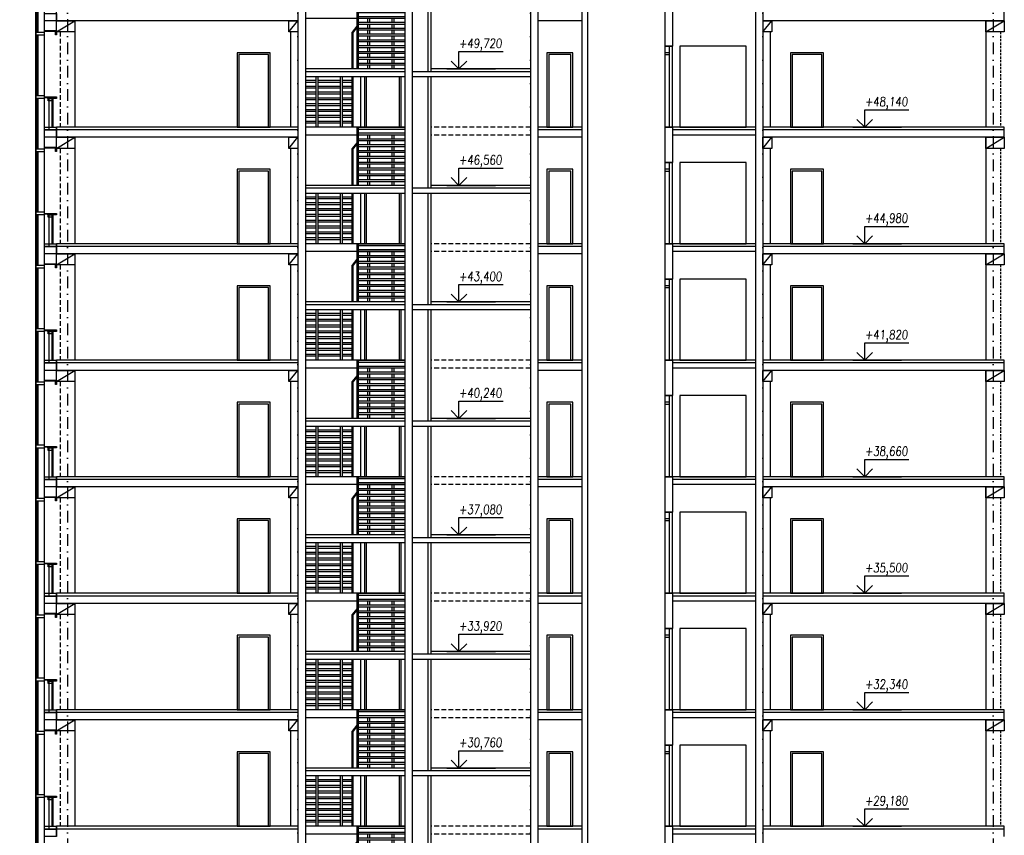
# Model space of a CAD drawing. Header units: millimetres. Extents: x -24606338 to 439687, y 151354 to 480404.
# Tile 6 of 93: x 29666 to 56361, y 373465 to 395585. Entities that reach past the tile are written whole.
import ezdxf

# ---------------------------------------------------------------- set-up
doc = ezdxf.new("R2010")
doc.units = ezdxf.units.MM
doc.linetypes.add('ČERCHOVANÁ', pattern=[25.4, 12.7, -6.35, 0, -6.35])
doc.linetypes.add('ČÁRKOVANÁ', pattern=[19.05, 12.7, -6.35])
for name, color, linetype in [('DVERE', 4, 'Continuous'), ('KOTY', 7, 'Continuous'), ('OSY', 7, 'Continuous'), ('TENKA', 4, 'Continuous'), ('TLUSTA', 2, 'Continuous')]:
    doc.layers.add(name, color=color, linetype=linetype)
doc.layers.add('SCANY', color=7, linetype='Continuous', plot=False)
doc.styles.add('ROMANS', font='romans.shx', dxfattribs={"width": 0.75, "oblique": 5, "height": 200})
picture_1 = doc.add_image_def('image2.jpg', size_in_pixel=(8932, 6910))

# ---------------------------------------------------------------- blocks, each defined once
blk = doc.blocks.new('BUDOVA_A_schodiste_pohled')
at = {"layer": 'DVERE'}
for points in [[(2700, 2945), (2700, 1580), (1500, 1580), (1500, 2945)], [(1600, 2945), (1600, 1580), (2600, 1580), (2600, 2945)], [(1650, 2945), (1650, 1580), (2550, 1580), (2550, 2945)]]:
    blk.add_lwpolyline(points, dxfattribs=at)
at = {"layer": 'TENKA'}
for points in [[(290, 1580), (290, 2945)], [(350, 1580), (350, 2945)], [(950, 1580), (950, 2945)], [(1010, 1580), (1010, 2945)], [(1270, 1580), (1270, 2945)], [(1300, 1580), (1300, 2945)], [(290, 2844), (0, 2844)], [(290, 2794), (0, 2794)], [(290, 2686), (0, 2686)], [(950, 2844), (350, 2844)], [(950, 2794), (350, 2794)], [(950, 2686), (350, 2686)], [(1270, 2844), (1010, 2844)], [(1270, 2794), (1010, 2794)], [(1270, 2686), (1010, 2686)], [(290, 2636), (0, 2636)], [(290, 2528), (0, 2528)], [(290, 2478), (0, 2478)], [(950, 2636), (350, 2636)], [(950, 2528), (350, 2528)], [(950, 2478), (350, 2478)], [(1270, 2636), (1010, 2636)], [(1270, 2528), (1010, 2528)], [(1270, 2478), (1010, 2478)], [(290, 2370), (0, 2370)], [(290, 2320), (0, 2320)], [(290, 2212), (0, 2212)], [(290, 2162), (0, 2162)], [(950, 2370), (350, 2370)], [(950, 2320), (350, 2320)], [(950, 2212), (350, 2212)], [(950, 2162), (350, 2162)], [(1270, 2370), (1010, 2370)], [(1270, 2320), (1010, 2320)], [(1270, 2212), (1010, 2212)], [(1270, 2162), (1010, 2162)], [(290, 2054), (0, 2054)], [(290, 2004), (0, 2004)], [(290, 1896), (0, 1896)], [(950, 2054), (350, 2054)], [(950, 2004), (350, 2004)], [(950, 1896), (350, 1896)], [(1270, 2054), (1010, 2054)], [(1270, 2004), (1010, 2004)], [(1270, 1896), (1010, 1896)], [(290, 1846), (0, 1846)], [(290, 1738), (0, 1738)], [(290, 1688), (0, 1688)], [(950, 1846), (350, 1846)], [(950, 1738), (350, 1738)], [(950, 1688), (350, 1688)], [(1270, 1846), (1010, 1846)], [(1270, 1738), (1010, 1738)], [(1270, 1688), (1010, 1688)], [(1400, 1580), (0, 1580)], [(1400, 1365), (0, 1365)], [(1400, 1580), (1400, 0)], [(1400, 1580), (2700, 1580)], [(1430, 1580), (1430, 0)], [(1430, 1530), (2700, 1530)], [(1430, 1422), (2700, 1422)], [(1430, 1372), (2700, 1372)], [(1690, 1264), (1690, 1372)], [(1750, 1264), (1750, 1372)], [(2350, 1264), (2350, 1372)], [(2410, 1264), (2410, 1372)], [(1430, 1264), (2700, 1264)], [(1430, 1214), (2700, 1214)], [(1430, 1106), (2700, 1106)], [(1690, 1106), (1690, 1214)], [(1750, 1106), (1750, 1214)], [(2350, 1106), (2350, 1214)], [(2410, 1106), (2410, 1214)], [(1430, 1056), (2700, 1056)], [(1430, 948), (2700, 948)], [(1430, 898), (2700, 898)], [(1690, 948), (1690, 1056)], [(1690, 790), (1690, 898)], [(1750, 948), (1750, 1056)], [(1750, 790), (1750, 898)], [(2350, 948), (2350, 1056)], [(2350, 790), (2350, 898)], [(2410, 948), (2410, 1056)], [(2410, 790), (2410, 898)], [(1430, 790), (2700, 790)], [(1430, 740), (2700, 740)], [(1430, 632), (2700, 632)], [(1430, 582), (2700, 582)], [(1690, 632), (1690, 740)], [(1690, 474), (1690, 582)], [(1750, 632), (1750, 740)], [(1750, 474), (1750, 582)], [(2350, 632), (2350, 740)], [(2350, 474), (2350, 582)], [(2410, 632), (2410, 740)], [(2410, 474), (2410, 582)], [(1430, 474), (2700, 474)], [(1430, 424), (2700, 424)], [(1430, 316), (2700, 316)], [(1690, 316), (1690, 424)], [(1750, 316), (1750, 424)], [(2350, 316), (2350, 424)], [(2410, 316), (2410, 424)], [(1430, 266), (2700, 266)], [(1430, 158), (2700, 158)], [(1430, 108), (2700, 108)], [(1690, 158), (1690, 266)], [(1690, 0), (1690, 108)], [(1750, 158), (1750, 266)], [(1750, 0), (1750, 108)], [(2350, 158), (2350, 266)], [(2350, 0), (2350, 108)], [(2410, 158), (2410, 266)], [(2410, 0), (2410, 108)]]:
    blk.add_lwpolyline(points, dxfattribs=at)
at = {"layer": 'TENKA', "color": 7}
for points in [[(1400, 1158), (1270, 1000)], [(1400, 1122), (1300, 1000)], [(1270, 0), (1270, 1000)], [(1300, 0), (1300, 1000)]]:
    blk.add_lwpolyline(points, dxfattribs=at)
blk = doc.blocks.new('VÝŠKOVÁ KÓTA 1')
at = {"ltscale": 0.25}
for p, q in [((0, 3.76), (9.59, 3.76)), ((0, 0), (0, 3.76)), ((0, 0), (-1.7, 1.7)), ((0, 0), (1.7, 1.7))]:
    blk.add_line(p, q, dxfattribs=at)
at = {"style": 'ROMANS', "oblique": 5, "width": 0.8}
blk.add_attdef('VÝŠKA', (0, 4.54), '', height=2, dxfattribs=at)

msp = doc.modelspace()

# ---------------------------------------------------------------- linework, layer by layer
at = {"layer": 'DVERE'}
for points in [[(47560.999, 392670.494), (49360.999, 392670.494), (49360.999, 394870.494), (47560.999, 394870.494)], [(35560.999, 392670.494), (36460.999, 392670.494), (36460.999, 394690.494), (35560.999, 394690.494)], [(35610.999, 392670.494), (36410.999, 392670.494), (36410.999, 394640.494), (35610.999, 394640.494)], [(43961.001, 392670.494), (44661.001, 392670.494), (44661.001, 394690.494), (43961.001, 394690.494)], [(44011.001, 392670.494), (44611.001, 392670.494), (44611.001, 394640.494), (44011.001, 394640.494)], [(50560.999, 392670.494), (51460.999, 392670.494), (51460.999, 394690.494), (50560.999, 394690.494)], [(50610.999, 392670.494), (51410.999, 392670.494), (51410.999, 394640.494), (50610.999, 394640.494)], [(47560.999, 389510.494), (49360.999, 389510.494), (49360.999, 391710.494), (47560.999, 391710.494)], [(35560.999, 389510.494), (36460.999, 389510.494), (36460.999, 391530.494), (35560.999, 391530.494)], [(35610.999, 389510.494), (36410.999, 389510.494), (36410.999, 391480.494), (35610.999, 391480.494)], [(43961.001, 389510.494), (44661.001, 389510.494), (44661.001, 391530.494), (43961.001, 391530.494)], [(44011.001, 389510.494), (44611.001, 389510.494), (44611.001, 391480.494), (44011.001, 391480.494)], [(50560.999, 389510.494), (51460.999, 389510.494), (51460.999, 391530.494), (50560.999, 391530.494)], [(50610.999, 389510.494), (51410.999, 389510.494), (51410.999, 391480.494), (50610.999, 391480.494)], [(47560.999, 386350.494), (49360.999, 386350.494), (49360.999, 388550.494), (47560.999, 388550.494)], [(35560.999, 386350.494), (36460.999, 386350.494), (36460.999, 388370.494), (35560.999, 388370.494)], [(35610.999, 386350.494), (36410.999, 386350.494), (36410.999, 388320.494), (35610.999, 388320.494)], [(43961.001, 386350.494), (44661.001, 386350.494), (44661.001, 388370.494), (43961.001, 388370.494)], [(44011.001, 386350.494), (44611.001, 386350.494), (44611.001, 388320.494), (44011.001, 388320.494)], [(50560.999, 386350.494), (51460.999, 386350.494), (51460.999, 388370.494), (50560.999, 388370.494)], [(50610.999, 386350.494), (51410.999, 386350.494), (51410.999, 388320.494), (50610.999, 388320.494)], [(35560.999, 383190.494), (36460.999, 383190.494), (36460.999, 385210.494), (35560.999, 385210.494)], [(43961.001, 383190.494), (44661.001, 383190.494), (44661.001, 385210.494), (43961.001, 385210.494)], [(47560.999, 383190.494), (49360.999, 383190.494), (49360.999, 385390.494), (47560.999, 385390.494)], [(50560.999, 383190.494), (51460.999, 383190.494), (51460.999, 385210.494), (50560.999, 385210.494)], [(35610.999, 383190.494), (36410.999, 383190.494), (36410.999, 385160.494), (35610.999, 385160.494)], [(44011.001, 383190.494), (44611.001, 383190.494), (44611.001, 385160.494), (44011.001, 385160.494)], [(50610.999, 383190.494), (51410.999, 383190.494), (51410.999, 385160.494), (50610.999, 385160.494)], [(35560.999, 380030.494), (36460.999, 380030.494), (36460.999, 382050.494), (35560.999, 382050.494)], [(43961.001, 380030.494), (44661.001, 380030.494), (44661.001, 382050.494), (43961.001, 382050.494)], [(47560.999, 380030.494), (49360.999, 380030.494), (49360.999, 382230.494), (47560.999, 382230.494)], [(50560.999, 380030.494), (51460.999, 380030.494), (51460.999, 382050.494), (50560.999, 382050.494)], [(35610.999, 380030.494), (36410.999, 380030.494), (36410.999, 382000.494), (35610.999, 382000.494)], [(44011.001, 380030.494), (44611.001, 380030.494), (44611.001, 382000.494), (44011.001, 382000.494)], [(50610.999, 380030.494), (51410.999, 380030.494), (51410.999, 382000.494), (50610.999, 382000.494)], [(35560.999, 376870.494), (36460.999, 376870.494), (36460.999, 378890.494), (35560.999, 378890.494)], [(35610.999, 376870.494), (36410.999, 376870.494), (36410.999, 378840.494), (35610.999, 378840.494)], [(43961.001, 376870.494), (44661.001, 376870.494), (44661.001, 378890.494), (43961.001, 378890.494)], [(44011.001, 376870.494), (44611.001, 376870.494), (44611.001, 378840.494), (44011.001, 378840.494)], [(47560.999, 376870.494), (49360.999, 376870.494), (49360.999, 379070.494), (47560.999, 379070.494)], [(50560.999, 376870.494), (51460.999, 376870.494), (51460.999, 378890.494), (50560.999, 378890.494)], [(50610.999, 376870.494), (51410.999, 376870.494), (51410.999, 378840.494), (50610.999, 378840.494)], [(47560.999, 373710.494), (49360.999, 373710.494), (49360.999, 375910.494), (47560.999, 375910.494)], [(35560.999, 373710.494), (36460.999, 373710.494), (36460.999, 375730.494), (35560.999, 375730.494)], [(35610.999, 373710.494), (36410.999, 373710.494), (36410.999, 375680.494), (35610.999, 375680.494)], [(43961.001, 373710.494), (44661.001, 373710.494), (44661.001, 375730.494), (43961.001, 375730.494)], [(44011.001, 373710.494), (44611.001, 373710.494), (44611.001, 375680.494), (44011.001, 375680.494)], [(50560.999, 373710.494), (51460.999, 373710.494), (51460.999, 375730.494), (50560.999, 375730.494)], [(50610.999, 373710.494), (51410.999, 373710.494), (51410.999, 375680.494), (50610.999, 375680.494)]]:
    msp.add_lwpolyline(points, close=True, dxfattribs=at)
at = {"layer": 'KOTY', "linetype": 'ByBlock'}
for p, q in [((41249.862, 394250.494), (42566.956, 394250.494)), ((52254.557, 392670.494), (53571.652, 392670.494)), ((41249.862, 391090.494), (42566.956, 391090.494)), ((52254.557, 389510.494), (53571.652, 389510.494)), ((41249.862, 387930.494), (42566.956, 387930.494)), ((52254.557, 386350.494), (53571.652, 386350.494)), ((41249.862, 384770.494), (42566.956, 384770.494)), ((52254.557, 383190.494), (53571.652, 383190.494)), ((41249.862, 381610.494), (42566.956, 381610.494)), ((52254.557, 380030.494), (53571.652, 380030.494)), ((41249.862, 378450.494), (42566.956, 378450.494)), ((52254.557, 376870.494), (53571.652, 376870.494)), ((41249.862, 375290.494), (42566.956, 375290.494)), ((52254.557, 373710.494), (53571.652, 373710.494))]:
    msp.add_line(p, q, dxfattribs=at)
at = {"layer": 'OSY', "linetype": 'ČERCHOVANÁ', "ltscale": 25}
for p, q in [((30960.999, 408305.494), (30960.999, 331387.271)), ((37210.999, 408305.494), (37210.999, 331387.271)), ((43510.999, 408305.494), (43510.999, 331387.271)), ((49810.999, 408305.494), (49810.999, 331387.271)), ((56060.999, 408305.494), (56060.999, 332968.041))]:
    msp.add_line(p, q, dxfattribs=at)
at = {"layer": 'TENKA'}
for points in [[(30100.055, 395237.994), (30100.055, 398397.994)], [(30340.999, 395237.994), (30340.999, 398397.994)], [(30130.055, 395237.994), (30130.055, 396617.994)], [(30170.055, 395237.994), (30170.055, 396617.994)], [(30660.999, 395255.494), (31160.999, 395555.494)], [(31160.999, 395555.494), (31160.999, 392670.494)], [(36960.999, 395255.494), (37210.999, 395555.494)], [(49810.999, 395255.494), (50060.999, 395555.494)], [(55860.999, 395255.494), (56360.999, 395555.494)], [(55860.999, 395555.494), (55860.999, 392670.494)], [(30100.055, 392077.994), (30100.055, 395237.994)], [(30130.055, 393522.994), (30130.055, 395172.994)], [(30170.055, 393522.994), (30170.055, 395172.994)], [(30340.999, 392077.994), (30340.999, 395237.994)], [(37010.999, 395255.494), (37010.999, 392670.494)], [(50010.999, 395255.494), (50010.999, 392670.494)], [(47285.999, 392670.494), (47285.999, 394870.494)], [(40110.999, 394175.494), (37410.999, 394175.494)], [(43510.999, 394175.494), (40810.999, 394175.494)], [(30130.055, 392077.994), (30130.055, 393457.994)], [(30170.055, 392077.994), (30170.055, 393457.994)], [(30459.958, 393450.494), (30459.958, 392595.494)], [(30534.958, 393450.494), (30534.958, 392670.494)], [(30559.958, 393470.494), (30559.958, 392670.494)], [(37210.999, 392595.494), (30660.999, 392595.494)], [(40110.999, 392670.494), (37410.999, 392670.494)], [(40110.999, 392455.494), (37410.999, 392455.494)], [(44910.999, 392595.494), (43710.999, 392595.494)], [(49610.999, 392595.494), (47360.999, 392595.494)], [(56360.999, 392595.494), (49810.999, 392595.494)], [(30660.999, 392095.494), (31160.999, 392395.494)], [(31160.999, 392395.494), (31160.999, 389510.494)], [(36960.999, 392095.494), (37210.999, 392395.494)], [(49810.999, 392095.494), (50060.999, 392395.494)], [(55860.999, 392095.494), (56360.999, 392395.494)], [(55860.999, 392395.494), (55860.999, 389510.494)], [(30100.055, 388917.994), (30100.055, 392077.994)], [(30130.055, 390362.994), (30130.055, 392012.994)], [(30170.055, 390362.994), (30170.055, 392012.994)], [(30340.999, 388917.994), (30340.999, 392077.994)], [(37010.999, 392095.494), (37010.999, 389510.494)], [(50010.999, 392095.494), (50010.999, 389510.494)], [(47285.999, 389510.494), (47285.999, 391710.494)], [(40110.999, 391015.494), (37410.999, 391015.494)], [(43510.999, 391015.494), (40810.999, 391015.494)], [(30130.055, 388917.994), (30130.055, 390297.994)], [(30170.055, 388917.994), (30170.055, 390297.994)], [(30459.958, 390290.494), (30459.958, 389435.494)], [(30534.958, 390290.494), (30534.958, 389510.494)], [(30559.958, 390310.494), (30559.958, 389510.494)], [(40110.999, 389510.494), (37410.999, 389510.494)], [(37210.999, 389435.494), (30660.999, 389435.494)], [(30660.999, 388935.494), (31160.999, 389235.494)], [(31160.999, 389235.494), (31160.999, 386350.494)], [(36960.999, 388935.494), (37210.999, 389235.494)], [(40110.999, 389295.494), (37410.999, 389295.494)], [(44910.999, 389435.494), (43710.999, 389435.494)], [(49610.999, 389435.494), (47360.999, 389435.494)], [(56360.999, 389435.494), (49810.999, 389435.494)], [(49810.999, 388935.494), (50060.999, 389235.494)], [(55860.999, 388935.494), (56360.999, 389235.494)], [(55860.999, 389235.494), (55860.999, 386350.494)], [(30100.055, 385757.994), (30100.055, 388917.994)], [(30130.055, 387202.994), (30130.055, 388852.994)], [(30170.055, 387202.994), (30170.055, 388852.994)], [(30340.999, 385757.994), (30340.999, 388917.994)], [(37010.999, 388935.494), (37010.999, 386350.494)], [(50010.999, 388935.494), (50010.999, 386350.494)], [(47285.999, 386350.494), (47285.999, 388550.494)], [(40110.999, 387855.494), (37410.999, 387855.494)], [(43510.999, 387855.494), (40810.999, 387855.494)], [(30130.055, 385757.994), (30130.055, 387137.994)], [(30170.055, 385757.994), (30170.055, 387137.994)], [(30459.958, 387130.494), (30459.958, 386275.494)], [(30534.958, 387130.494), (30534.958, 386350.494)], [(30559.958, 387150.494), (30559.958, 386350.494)], [(40110.999, 386350.494), (37410.999, 386350.494)], [(37210.999, 386275.494), (30660.999, 386275.494)], [(30660.999, 385775.494), (31160.999, 386075.494)], [(31160.999, 386075.494), (31160.999, 383190.494)], [(36960.999, 385775.494), (37210.999, 386075.494)], [(40110.999, 386135.494), (37410.999, 386135.494)], [(44910.999, 386275.494), (43710.999, 386275.494)], [(49610.999, 386275.494), (47360.999, 386275.494)], [(56360.999, 386275.494), (49810.999, 386275.494)], [(49810.999, 385775.494), (50060.999, 386075.494)], [(55860.999, 385775.494), (56360.999, 386075.494)], [(55860.999, 386075.494), (55860.999, 383190.494)], [(30100.055, 382597.994), (30100.055, 385757.994)], [(30340.999, 382597.994), (30340.999, 385757.994)], [(37010.999, 385775.494), (37010.999, 383190.494)], [(50010.999, 385775.494), (50010.999, 383190.494)], [(30130.055, 384042.994), (30130.055, 385692.994)], [(30170.055, 384042.994), (30170.055, 385692.994)], [(47285.999, 383190.494), (47285.999, 385390.494)], [(40110.999, 384695.494), (37410.999, 384695.494)], [(43510.999, 384695.494), (40810.999, 384695.494)], [(30130.055, 382597.994), (30130.055, 383977.994)], [(30170.055, 382597.994), (30170.055, 383977.994)], [(30459.958, 383970.494), (30459.958, 383115.494)], [(30534.958, 383970.494), (30534.958, 383190.494)], [(30559.958, 383990.494), (30559.958, 383190.494)], [(37210.999, 383115.494), (30660.999, 383115.494)], [(40110.999, 383190.494), (37410.999, 383190.494)], [(44910.999, 383115.494), (43710.999, 383115.494)], [(49610.999, 383115.494), (47360.999, 383115.494)], [(56360.999, 383115.494), (49810.999, 383115.494)], [(30660.999, 382615.494), (31160.999, 382915.494)], [(31160.999, 382915.494), (31160.999, 380030.494)], [(36960.999, 382615.494), (37210.999, 382915.494)], [(40110.999, 382975.494), (37410.999, 382975.494)], [(49810.999, 382615.494), (50060.999, 382915.494)], [(55860.999, 382615.494), (56360.999, 382915.494)], [(55860.999, 382915.494), (55860.999, 380030.494)], [(30100.055, 379437.994), (30100.055, 382597.994)], [(30340.999, 379437.994), (30340.999, 382597.994)], [(37010.999, 382615.494), (37010.999, 380030.494)], [(50010.999, 382615.494), (50010.999, 380030.494)], [(30130.055, 380882.994), (30130.055, 382532.994)], [(30170.055, 380882.994), (30170.055, 382532.994)], [(47285.999, 380030.494), (47285.999, 382230.494)], [(40110.999, 381535.494), (37410.999, 381535.494)], [(43510.999, 381535.494), (40810.999, 381535.494)], [(30130.055, 379437.994), (30130.055, 380817.994)], [(30170.055, 379437.994), (30170.055, 380817.994)], [(30459.958, 380810.494), (30459.958, 379955.494)], [(30534.958, 380810.494), (30534.958, 380030.494)], [(30559.958, 380830.494), (30559.958, 380030.494)], [(37210.999, 379955.494), (30660.999, 379955.494)], [(40110.999, 380030.494), (37410.999, 380030.494)], [(44910.999, 379955.494), (43710.999, 379955.494)], [(49610.999, 379955.494), (47360.999, 379955.494)], [(56360.999, 379955.494), (49810.999, 379955.494)], [(30660.999, 379455.494), (31160.999, 379755.494)], [(31160.999, 379755.494), (31160.999, 376870.494)], [(36960.999, 379455.494), (37210.999, 379755.494)], [(40110.999, 379815.494), (37410.999, 379815.494)], [(49810.999, 379455.494), (50060.999, 379755.494)], [(55860.999, 379455.494), (56360.999, 379755.494)], [(55860.999, 379755.494), (55860.999, 376870.494)], [(30100.055, 376277.994), (30100.055, 379437.994)], [(30130.055, 377722.994), (30130.055, 379372.994)], [(30170.055, 377722.994), (30170.055, 379372.994)], [(30340.999, 376277.994), (30340.999, 379437.994)], [(37010.999, 379455.494), (37010.999, 376870.494)], [(50010.999, 379455.494), (50010.999, 376870.494)], [(47285.999, 376870.494), (47285.999, 379070.494)], [(40110.999, 378375.494), (37410.999, 378375.494)], [(43510.999, 378375.494), (40810.999, 378375.494)], [(30130.055, 376277.994), (30130.055, 377657.994)], [(30170.055, 376277.994), (30170.055, 377657.994)], [(30459.958, 377650.494), (30459.958, 376795.494)], [(30534.958, 377650.494), (30534.958, 376870.494)], [(30559.958, 377670.494), (30559.958, 376870.494)], [(37210.999, 376795.494), (30660.999, 376795.494)], [(40110.999, 376870.494), (37410.999, 376870.494)], [(44910.999, 376795.494), (43710.999, 376795.494)], [(49610.999, 376795.494), (47360.999, 376795.494)], [(56360.999, 376795.494), (49810.999, 376795.494)], [(30660.999, 376295.494), (31160.999, 376595.494)], [(31160.999, 376595.494), (31160.999, 373710.494)], [(36960.999, 376295.494), (37210.999, 376595.494)], [(40110.999, 376655.494), (37410.999, 376655.494)], [(49810.999, 376295.494), (50060.999, 376595.494)], [(55860.999, 376295.494), (56360.999, 376595.494)], [(55860.999, 376595.494), (55860.999, 373710.494)], [(30100.055, 373117.994), (30100.055, 376277.994)], [(30130.055, 374562.994), (30130.055, 376212.994)], [(30170.055, 374562.994), (30170.055, 376212.994)], [(30340.999, 373117.994), (30340.999, 376277.994)], [(37010.999, 376295.494), (37010.999, 373710.494)], [(50010.999, 376295.494), (50010.999, 373710.494)], [(47285.999, 373710.494), (47285.999, 375910.494)], [(40110.999, 375215.494), (37410.999, 375215.494)], [(43510.999, 375215.494), (40810.999, 375215.494)], [(30130.055, 373117.994), (30130.055, 374497.994)], [(30170.055, 373117.994), (30170.055, 374497.994)], [(30459.958, 374490.494), (30459.958, 373635.494)], [(30534.958, 374490.494), (30534.958, 373710.494)], [(30559.958, 374510.494), (30559.958, 373710.494)], [(37210.999, 373635.494), (30660.999, 373635.494)], [(40110.999, 373710.494), (37410.999, 373710.494)], [(40110.999, 373495.494), (37410.999, 373495.494)], [(44910.999, 373635.494), (43710.999, 373635.494)], [(49610.999, 373635.494), (47360.999, 373635.494)], [(56360.999, 373635.494), (49810.999, 373635.494)]]:
    msp.add_lwpolyline(points, dxfattribs=at)
for points in [[(30660.999, 395555.494), (30340.999, 395555.494), (30340.999, 395755.494), (30660.999, 395755.494)], [(30100.055, 395172.994), (30340.999, 395172.994), (30340.999, 395237.994), (30100.055, 395237.994)], [(30660.999, 395262.994), (30340.999, 395262.994), (30340.999, 395287.994), (30660.999, 395287.994)], [(30660.999, 395172.994), (30635.999, 395172.994), (30635.999, 395262.994), (30660.999, 395262.994)], [(47160.999, 392670.494), (47360.999, 392670.494), (47360.999, 394870.494), (47160.999, 394870.494)], [(47160.999, 394640.494), (47285.999, 394640.494), (47285.999, 394690.494), (47160.999, 394690.494)], [(30100.055, 393457.994), (30340.999, 393457.994), (30340.999, 393522.994), (30100.055, 393522.994)], [(30340.999, 393490.494), (30660.999, 393490.494), (30660.999, 393450.494), (30640.999, 393450.494), (30640.999, 393470.494), (30340.999, 393470.494)], [(30427.66, 393470.494), (30627.499, 393470.494), (30627.499, 393450.494), (30427.66, 393450.494)], [(30434.958, 393450.494), (30534.958, 393450.494), (30534.958, 393385.494), (30434.958, 393385.494)], [(30660.999, 392595.494), (30340.999, 392595.494), (30340.999, 392670.494), (30660.999, 392670.494)], [(30660.999, 392395.494), (30340.999, 392395.494), (30340.999, 392595.494), (30660.999, 392595.494)], [(30100.055, 392012.994), (30340.999, 392012.994), (30340.999, 392077.994), (30100.055, 392077.994)], [(30660.999, 392102.994), (30340.999, 392102.994), (30340.999, 392127.994), (30660.999, 392127.994)], [(30660.999, 392012.994), (30635.999, 392012.994), (30635.999, 392102.994), (30660.999, 392102.994)], [(47160.999, 389510.494), (47360.999, 389510.494), (47360.999, 391710.494), (47160.999, 391710.494)], [(47160.999, 391480.494), (47285.999, 391480.494), (47285.999, 391530.494), (47160.999, 391530.494)], [(30100.055, 390297.994), (30340.999, 390297.994), (30340.999, 390362.994), (30100.055, 390362.994)], [(30340.999, 390330.494), (30660.999, 390330.494), (30660.999, 390290.494), (30640.999, 390290.494), (30640.999, 390310.494), (30340.999, 390310.494)], [(30427.66, 390310.494), (30627.499, 390310.494), (30627.499, 390290.494), (30427.66, 390290.494)], [(30434.958, 390290.494), (30534.958, 390290.494), (30534.958, 390225.494), (30434.958, 390225.494)], [(30660.999, 389435.494), (30340.999, 389435.494), (30340.999, 389510.494), (30660.999, 389510.494)], [(30660.999, 389235.494), (30340.999, 389235.494), (30340.999, 389435.494), (30660.999, 389435.494)], [(30660.999, 388942.994), (30340.999, 388942.994), (30340.999, 388967.994), (30660.999, 388967.994)], [(30100.055, 388852.994), (30340.999, 388852.994), (30340.999, 388917.994), (30100.055, 388917.994)], [(30660.999, 388852.994), (30635.999, 388852.994), (30635.999, 388942.994), (30660.999, 388942.994)], [(47160.999, 386350.494), (47360.999, 386350.494), (47360.999, 388550.494), (47160.999, 388550.494)], [(47160.999, 388320.494), (47285.999, 388320.494), (47285.999, 388370.494), (47160.999, 388370.494)], [(30100.055, 387137.994), (30340.999, 387137.994), (30340.999, 387202.994), (30100.055, 387202.994)], [(30340.999, 387170.494), (30660.999, 387170.494), (30660.999, 387130.494), (30640.999, 387130.494), (30640.999, 387150.494), (30340.999, 387150.494)], [(30427.66, 387150.494), (30627.499, 387150.494), (30627.499, 387130.494), (30427.66, 387130.494)], [(30434.958, 387130.494), (30534.958, 387130.494), (30534.958, 387065.494), (30434.958, 387065.494)], [(30660.999, 386275.494), (30340.999, 386275.494), (30340.999, 386350.494), (30660.999, 386350.494)], [(30660.999, 386075.494), (30340.999, 386075.494), (30340.999, 386275.494), (30660.999, 386275.494)], [(30100.055, 385692.994), (30340.999, 385692.994), (30340.999, 385757.994), (30100.055, 385757.994)], [(30660.999, 385782.994), (30340.999, 385782.994), (30340.999, 385807.994), (30660.999, 385807.994)], [(30660.999, 385692.994), (30635.999, 385692.994), (30635.999, 385782.994), (30660.999, 385782.994)], [(47160.999, 383190.494), (47360.999, 383190.494), (47360.999, 385390.494), (47160.999, 385390.494)], [(47160.999, 385160.494), (47285.999, 385160.494), (47285.999, 385210.494), (47160.999, 385210.494)], [(30100.055, 383977.994), (30340.999, 383977.994), (30340.999, 384042.994), (30100.055, 384042.994)], [(30340.999, 384010.494), (30660.999, 384010.494), (30660.999, 383970.494), (30640.999, 383970.494), (30640.999, 383990.494), (30340.999, 383990.494)], [(30427.66, 383990.494), (30627.499, 383990.494), (30627.499, 383970.494), (30427.66, 383970.494)], [(30434.958, 383970.494), (30534.958, 383970.494), (30534.958, 383905.494), (30434.958, 383905.494)], [(30660.999, 383115.494), (30340.999, 383115.494), (30340.999, 383190.494), (30660.999, 383190.494)], [(30660.999, 382915.494), (30340.999, 382915.494), (30340.999, 383115.494), (30660.999, 383115.494)], [(30100.055, 382532.994), (30340.999, 382532.994), (30340.999, 382597.994), (30100.055, 382597.994)], [(30660.999, 382622.994), (30340.999, 382622.994), (30340.999, 382647.994), (30660.999, 382647.994)], [(30660.999, 382532.994), (30635.999, 382532.994), (30635.999, 382622.994), (30660.999, 382622.994)], [(47160.999, 380030.494), (47360.999, 380030.494), (47360.999, 382230.494), (47160.999, 382230.494)], [(47160.999, 382000.494), (47285.999, 382000.494), (47285.999, 382050.494), (47160.999, 382050.494)], [(30100.055, 380817.994), (30340.999, 380817.994), (30340.999, 380882.994), (30100.055, 380882.994)], [(30340.999, 380850.494), (30660.999, 380850.494), (30660.999, 380810.494), (30640.999, 380810.494), (30640.999, 380830.494), (30340.999, 380830.494)], [(30427.66, 380830.494), (30627.499, 380830.494), (30627.499, 380810.494), (30427.66, 380810.494)], [(30434.958, 380810.494), (30534.958, 380810.494), (30534.958, 380745.494), (30434.958, 380745.494)], [(30660.999, 379955.494), (30340.999, 379955.494), (30340.999, 380030.494), (30660.999, 380030.494)], [(30660.999, 379755.494), (30340.999, 379755.494), (30340.999, 379955.494), (30660.999, 379955.494)], [(30100.055, 379372.994), (30340.999, 379372.994), (30340.999, 379437.994), (30100.055, 379437.994)], [(30660.999, 379462.994), (30340.999, 379462.994), (30340.999, 379487.994), (30660.999, 379487.994)], [(30660.999, 379372.994), (30635.999, 379372.994), (30635.999, 379462.994), (30660.999, 379462.994)], [(47160.999, 376870.494), (47360.999, 376870.494), (47360.999, 379070.494), (47160.999, 379070.494)], [(47160.999, 378840.494), (47285.999, 378840.494), (47285.999, 378890.494), (47160.999, 378890.494)], [(30100.055, 377657.994), (30340.999, 377657.994), (30340.999, 377722.994), (30100.055, 377722.994)], [(30340.999, 377690.494), (30660.999, 377690.494), (30660.999, 377650.494), (30640.999, 377650.494), (30640.999, 377670.494), (30340.999, 377670.494)], [(30427.66, 377670.494), (30627.499, 377670.494), (30627.499, 377650.494), (30427.66, 377650.494)], [(30434.958, 377650.494), (30534.958, 377650.494), (30534.958, 377585.494), (30434.958, 377585.494)], [(30660.999, 376795.494), (30340.999, 376795.494), (30340.999, 376870.494), (30660.999, 376870.494)], [(30660.999, 376595.494), (30340.999, 376595.494), (30340.999, 376795.494), (30660.999, 376795.494)], [(30100.055, 376212.994), (30340.999, 376212.994), (30340.999, 376277.994), (30100.055, 376277.994)], [(30660.999, 376302.994), (30340.999, 376302.994), (30340.999, 376327.994), (30660.999, 376327.994)], [(30660.999, 376212.994), (30635.999, 376212.994), (30635.999, 376302.994), (30660.999, 376302.994)], [(47160.999, 373710.494), (47360.999, 373710.494), (47360.999, 375910.494), (47160.999, 375910.494)], [(47160.999, 375680.494), (47285.999, 375680.494), (47285.999, 375730.494), (47160.999, 375730.494)], [(30100.055, 374497.994), (30340.999, 374497.994), (30340.999, 374562.994), (30100.055, 374562.994)], [(30340.999, 374530.494), (30660.999, 374530.494), (30660.999, 374490.494), (30640.999, 374490.494), (30640.999, 374510.494), (30340.999, 374510.494)], [(30427.66, 374510.494), (30627.499, 374510.494), (30627.499, 374490.494), (30427.66, 374490.494)], [(30434.958, 374490.494), (30534.958, 374490.494), (30534.958, 374425.494), (30434.958, 374425.494)], [(30660.999, 373635.494), (30340.999, 373635.494), (30340.999, 373710.494), (30660.999, 373710.494)], [(30660.999, 373435.494), (30340.999, 373435.494), (30340.999, 373635.494), (30660.999, 373635.494)]]:
    msp.add_lwpolyline(points, close=True, dxfattribs=at)
at = {"layer": 'TENKA', "linetype": 'ČÁRKOVANÁ', "ltscale": 10}
for points in [[(30760.999, 395255.494), (30760.999, 392670.494)], [(43510.999, 392670.494), (40810.999, 392670.494)], [(43510.999, 392455.494), (40810.999, 392455.494)], [(30760.999, 392095.494), (30760.999, 389510.494)], [(43510.999, 389510.494), (40810.999, 389510.494)], [(43510.999, 389295.494), (40810.999, 389295.494)], [(30760.999, 388935.494), (30760.999, 386350.494)], [(43510.999, 386350.494), (40810.999, 386350.494)], [(43510.999, 386135.494), (40810.999, 386135.494)], [(30760.999, 385775.494), (30760.999, 383190.494)], [(43510.999, 383190.494), (40810.999, 383190.494)], [(43510.999, 382975.494), (40810.999, 382975.494)], [(30760.999, 382615.494), (30760.999, 380030.494)], [(43510.999, 380030.494), (40810.999, 380030.494)], [(43510.999, 379815.494), (40810.999, 379815.494)], [(30760.999, 379455.494), (30760.999, 376870.494)], [(43510.999, 376870.494), (40810.999, 376870.494)], [(43510.999, 376655.494), (40810.999, 376655.494)], [(30760.999, 376295.494), (30760.999, 373710.494)], [(43510.999, 373710.494), (40810.999, 373710.494)], [(43510.999, 373495.494), (40810.999, 373495.494)]]:
    msp.add_lwpolyline(points, dxfattribs=at)
at = {"layer": 'TENKA', "linetype": 'ČÁRKOVANÁ', "ltscale": 5}
for points in [[(56260.999, 395255.494), (56260.999, 392670.494)], [(56260.999, 392095.494), (56260.999, 389510.494)], [(56260.999, 388935.494), (56260.999, 386350.494)], [(56260.999, 385775.494), (56260.999, 383190.494)], [(56260.999, 382615.494), (56260.999, 380030.494)], [(56260.999, 379455.494), (56260.999, 376870.494)], [(56260.999, 376295.494), (56260.999, 373710.494)]]:
    msp.add_lwpolyline(points, dxfattribs=at)
at = {"layer": 'TLUSTA'}
for points in [[(40310.999, 406325.494), (40310.999, 336000.494)], [(43510.999, 406325.494), (43510.999, 335810.494)], [(43510.999, 406325.494), (43510.999, 335810.494)], [(43710.999, 406325.494), (43710.999, 336000.494)], [(44910.999, 406325.494), (44910.999, 336000.494)], [(45060.999, 406325.494), (45060.999, 336050.494)], [(49610.999, 402090.494), (49610.999, 347855.494)], [(37210.999, 401875.494), (37210.999, 347855.494)], [(37410.999, 401935.494), (37410.999, 336000.494)], [(40110.999, 401935.494), (40110.999, 336000.494)], [(49810.999, 401875.494), (49810.999, 347855.494)], [(49810.999, 401875.494), (49810.999, 347855.494)], [(40735.999, 397195.494), (40735.999, 394175.494)], [(40810.999, 397195.494), (40810.999, 394175.494)], [(30660.999, 395555.494), (30660.999, 395830.494)], [(47160.999, 395830.494), (47160.999, 394870.494)], [(47360.999, 395830.494), (47360.999, 394870.494)], [(56360.999, 395555.494), (56360.999, 395830.494)], [(37210.999, 395555.494), (30660.999, 395555.494)], [(44910.999, 395555.494), (43710.999, 395555.494)], [(56360.999, 395555.494), (49810.999, 395555.494)], [(49810.999, 395555.494), (50060.999, 395555.494), (50060.999, 395255.494), (49810.999, 395255.494)], [(47160.999, 394870.494), (47360.999, 394870.494)], [(40110.999, 394250.494), (37410.999, 394250.494)], [(40110.999, 394035.494), (37410.999, 394035.494)], [(40810.999, 394175.494), (40310.999, 394175.494)], [(43510.999, 394035.494), (40310.999, 394035.494)], [(40735.999, 394035.494), (40735.999, 391015.494)], [(43510.999, 394250.494), (40810.999, 394250.494)], [(40810.999, 394035.494), (40810.999, 391015.494)], [(30660.999, 392395.494), (30660.999, 392670.494)], [(37210.999, 392670.494), (30660.999, 392670.494)], [(44910.999, 392670.494), (43710.999, 392670.494)], [(49610.999, 392670.494), (47160.999, 392670.494)], [(47160.999, 392670.494), (47160.999, 391710.494)], [(47360.999, 392670.494), (47360.999, 391710.494)], [(49610.999, 392455.494), (47360.999, 392455.494)], [(56360.999, 392670.494), (49810.999, 392670.494)], [(56360.999, 392395.494), (56360.999, 392670.494)], [(37210.999, 392395.494), (30660.999, 392395.494)], [(44910.999, 392395.494), (43710.999, 392395.494)], [(56360.999, 392395.494), (49810.999, 392395.494)], [(47160.999, 391710.494), (47360.999, 391710.494)], [(40110.999, 391090.494), (37410.999, 391090.494)], [(43510.999, 391090.494), (40810.999, 391090.494)], [(40110.999, 390875.494), (37410.999, 390875.494)], [(40810.999, 391015.494), (40310.999, 391015.494)], [(43510.999, 390875.494), (40310.999, 390875.494)], [(40735.999, 390875.494), (40735.999, 387855.494)], [(40810.999, 390875.494), (40810.999, 387855.494)], [(30660.999, 389235.494), (30660.999, 389510.494)], [(37210.999, 389510.494), (30660.999, 389510.494)], [(44910.999, 389510.494), (43710.999, 389510.494)], [(49610.999, 389510.494), (47160.999, 389510.494)], [(47160.999, 389510.494), (47160.999, 388550.494)], [(47360.999, 389510.494), (47360.999, 388550.494)], [(56360.999, 389510.494), (49810.999, 389510.494)], [(56360.999, 389235.494), (56360.999, 389510.494)], [(37210.999, 389235.494), (30660.999, 389235.494)], [(44910.999, 389235.494), (43710.999, 389235.494)], [(49610.999, 389295.494), (47360.999, 389295.494)], [(56360.999, 389235.494), (49810.999, 389235.494)], [(47160.999, 388550.494), (47360.999, 388550.494)], [(40110.999, 387930.494), (37410.999, 387930.494)], [(43510.999, 387930.494), (40810.999, 387930.494)], [(40110.999, 387715.494), (37410.999, 387715.494)], [(40810.999, 387855.494), (40310.999, 387855.494)], [(43510.999, 387715.494), (40310.999, 387715.494)], [(40735.999, 387715.494), (40735.999, 384695.494)], [(40810.999, 387715.494), (40810.999, 384695.494)], [(30660.999, 386075.494), (30660.999, 386350.494)], [(37210.999, 386350.494), (30660.999, 386350.494)], [(44910.999, 386350.494), (43710.999, 386350.494)], [(49610.999, 386350.494), (47160.999, 386350.494)], [(47160.999, 386350.494), (47160.999, 385390.494)], [(47360.999, 386350.494), (47360.999, 385390.494)], [(56360.999, 386350.494), (49810.999, 386350.494)], [(56360.999, 386075.494), (56360.999, 386350.494)], [(37210.999, 386075.494), (30660.999, 386075.494)], [(44910.999, 386075.494), (43710.999, 386075.494)], [(49610.999, 386135.494), (47360.999, 386135.494)], [(56360.999, 386075.494), (49810.999, 386075.494)], [(47160.999, 385390.494), (47360.999, 385390.494)], [(40110.999, 384770.494), (37410.999, 384770.494)], [(40810.999, 384695.494), (40310.999, 384695.494)], [(43510.999, 384770.494), (40810.999, 384770.494)], [(40110.999, 384555.494), (37410.999, 384555.494)], [(43510.999, 384555.494), (40310.999, 384555.494)], [(40735.999, 384555.494), (40735.999, 381535.494)], [(40810.999, 384555.494), (40810.999, 381535.494)], [(30660.999, 382915.494), (30660.999, 383190.494)], [(37210.999, 383190.494), (30660.999, 383190.494)], [(44910.999, 383190.494), (43710.999, 383190.494)], [(49610.999, 383190.494), (47160.999, 383190.494)], [(47160.999, 383190.494), (47160.999, 382230.494)], [(47360.999, 383190.494), (47360.999, 382230.494)], [(56360.999, 383190.494), (49810.999, 383190.494)], [(56360.999, 382915.494), (56360.999, 383190.494)], [(37210.999, 382915.494), (30660.999, 382915.494)], [(44910.999, 382915.494), (43710.999, 382915.494)], [(49610.999, 382975.494), (47360.999, 382975.494)], [(56360.999, 382915.494), (49810.999, 382915.494)], [(47160.999, 382230.494), (47360.999, 382230.494)], [(40110.999, 381610.494), (37410.999, 381610.494)], [(40810.999, 381535.494), (40310.999, 381535.494)], [(43510.999, 381610.494), (40810.999, 381610.494)], [(40110.999, 381395.494), (37410.999, 381395.494)], [(43510.999, 381395.494), (40310.999, 381395.494)], [(40735.999, 381395.494), (40735.999, 378375.494)], [(40810.999, 381395.494), (40810.999, 378375.494)], [(30660.999, 379755.494), (30660.999, 380030.494)], [(37210.999, 380030.494), (30660.999, 380030.494)], [(44910.999, 380030.494), (43710.999, 380030.494)], [(49610.999, 380030.494), (47160.999, 380030.494)], [(47160.999, 380030.494), (47160.999, 379070.494)], [(47360.999, 380030.494), (47360.999, 379070.494)], [(56360.999, 380030.494), (49810.999, 380030.494)], [(56360.999, 379755.494), (56360.999, 380030.494)], [(37210.999, 379755.494), (30660.999, 379755.494)], [(44910.999, 379755.494), (43710.999, 379755.494)], [(49610.999, 379815.494), (47360.999, 379815.494)], [(56360.999, 379755.494), (49810.999, 379755.494)], [(47160.999, 379070.494), (47360.999, 379070.494)], [(40110.999, 378450.494), (37410.999, 378450.494)], [(40810.999, 378375.494), (40310.999, 378375.494)], [(43510.999, 378450.494), (40810.999, 378450.494)], [(40110.999, 378235.494), (37410.999, 378235.494)], [(43510.999, 378235.494), (40310.999, 378235.494)], [(40735.999, 378235.494), (40735.999, 375215.494)], [(40810.999, 378235.494), (40810.999, 375215.494)], [(30660.999, 376595.494), (30660.999, 376870.494)], [(37210.999, 376870.494), (30660.999, 376870.494)], [(44910.999, 376870.494), (43710.999, 376870.494)], [(49610.999, 376870.494), (47160.999, 376870.494)], [(47160.999, 376870.494), (47160.999, 375910.494)], [(47360.999, 376870.494), (47360.999, 375910.494)], [(56360.999, 376870.494), (49810.999, 376870.494)], [(56360.999, 376595.494), (56360.999, 376870.494)], [(37210.999, 376595.494), (30660.999, 376595.494)], [(44910.999, 376595.494), (43710.999, 376595.494)], [(49610.999, 376655.494), (47360.999, 376655.494)], [(56360.999, 376595.494), (49810.999, 376595.494)], [(47160.999, 375910.494), (47360.999, 375910.494)], [(40110.999, 375290.494), (37410.999, 375290.494)], [(40110.999, 375075.494), (37410.999, 375075.494)], [(40810.999, 375215.494), (40310.999, 375215.494)], [(43510.999, 375075.494), (40310.999, 375075.494)], [(40735.999, 375075.494), (40735.999, 372055.494)], [(43510.999, 375290.494), (40810.999, 375290.494)], [(40810.999, 375075.494), (40810.999, 372055.494)], [(30660.999, 373435.494), (30660.999, 373710.494)], [(37210.999, 373710.494), (30660.999, 373710.494)], [(44910.999, 373710.494), (43710.999, 373710.494)], [(49610.999, 373710.494), (47160.999, 373710.494)], [(47160.999, 373710.494), (47160.999, 372750.494)], [(47360.999, 373710.494), (47360.999, 372750.494)], [(49610.999, 373495.494), (47360.999, 373495.494)], [(56360.999, 373710.494), (49810.999, 373710.494)], [(56360.999, 373435.494), (56360.999, 373710.494)]]:
    msp.add_lwpolyline(points, dxfattribs=at)
for points in [[(30660.999, 395555.494), (31160.999, 395555.494), (31160.999, 395255.494), (30660.999, 395255.494)], [(36960.999, 395555.494), (37210.999, 395555.494), (37210.999, 395255.494), (36960.999, 395255.494)], [(55860.999, 395555.494), (56360.999, 395555.494), (56360.999, 395255.494), (55860.999, 395255.494)], [(30660.999, 392395.494), (31160.999, 392395.494), (31160.999, 392095.494), (30660.999, 392095.494)], [(36960.999, 392395.494), (37210.999, 392395.494), (37210.999, 392095.494), (36960.999, 392095.494)], [(49810.999, 392395.494), (50060.999, 392395.494), (50060.999, 392095.494), (49810.999, 392095.494)], [(55860.999, 392395.494), (56360.999, 392395.494), (56360.999, 392095.494), (55860.999, 392095.494)], [(30660.999, 389235.494), (31160.999, 389235.494), (31160.999, 388935.494), (30660.999, 388935.494)], [(36960.999, 389235.494), (37210.999, 389235.494), (37210.999, 388935.494), (36960.999, 388935.494)], [(49810.999, 389235.494), (50060.999, 389235.494), (50060.999, 388935.494), (49810.999, 388935.494)], [(55860.999, 389235.494), (56360.999, 389235.494), (56360.999, 388935.494), (55860.999, 388935.494)], [(30660.999, 386075.494), (31160.999, 386075.494), (31160.999, 385775.494), (30660.999, 385775.494)], [(36960.999, 386075.494), (37210.999, 386075.494), (37210.999, 385775.494), (36960.999, 385775.494)], [(49810.999, 386075.494), (50060.999, 386075.494), (50060.999, 385775.494), (49810.999, 385775.494)], [(55860.999, 386075.494), (56360.999, 386075.494), (56360.999, 385775.494), (55860.999, 385775.494)], [(30660.999, 382915.494), (31160.999, 382915.494), (31160.999, 382615.494), (30660.999, 382615.494)], [(36960.999, 382915.494), (37210.999, 382915.494), (37210.999, 382615.494), (36960.999, 382615.494)], [(49810.999, 382915.494), (50060.999, 382915.494), (50060.999, 382615.494), (49810.999, 382615.494)], [(55860.999, 382915.494), (56360.999, 382915.494), (56360.999, 382615.494), (55860.999, 382615.494)], [(30660.999, 379755.494), (31160.999, 379755.494), (31160.999, 379455.494), (30660.999, 379455.494)], [(36960.999, 379755.494), (37210.999, 379755.494), (37210.999, 379455.494), (36960.999, 379455.494)], [(49810.999, 379755.494), (50060.999, 379755.494), (50060.999, 379455.494), (49810.999, 379455.494)], [(55860.999, 379755.494), (56360.999, 379755.494), (56360.999, 379455.494), (55860.999, 379455.494)], [(30660.999, 376595.494), (31160.999, 376595.494), (31160.999, 376295.494), (30660.999, 376295.494)], [(36960.999, 376595.494), (37210.999, 376595.494), (37210.999, 376295.494), (36960.999, 376295.494)], [(49810.999, 376595.494), (50060.999, 376595.494), (50060.999, 376295.494), (49810.999, 376295.494)], [(55860.999, 376595.494), (56360.999, 376595.494), (56360.999, 376295.494), (55860.999, 376295.494)]]:
    msp.add_lwpolyline(points, close=True, dxfattribs=at)

# ---------------------------------------------------------------- block references
at = {"layer": 'KOTY', "xscale": 125, "yscale": 125, "zscale": 125}
for p, values in [((41572.836, 394250.494), {'VÝŠKA': '+49,720'}), ((52577.531, 392670.494), {'VÝŠKA': '+48,140'}), ((41572.836, 391090.494), {'VÝŠKA': '+46,560'}), ((52577.531, 389510.494), {'VÝŠKA': '+44,980'}), ((41572.836, 387930.494), {'VÝŠKA': '+43,400'}), ((52577.531, 386350.494), {'VÝŠKA': '+41,820'}), ((41572.836, 384770.494), {'VÝŠKA': '+40,240'}), ((52577.531, 383190.494), {'VÝŠKA': '+38,660'}), ((41572.836, 381610.494), {'VÝŠKA': '+37,080'}), ((52577.531, 380030.494), {'VÝŠKA': '+35,500'}), ((41572.836, 378450.494), {'VÝŠKA': '+33,920'}), ((52577.531, 376870.494), {'VÝŠKA': '+32,340'}), ((41572.836, 375290.494), {'VÝŠKA': '+30,760'}), ((52577.531, 373710.494), {'VÝŠKA': '+29,180'})]:
    msp.add_blockref('VÝŠKOVÁ KÓTA 1', p, dxfattribs=at).add_auto_attribs(values)
at = {"layer": 'TENKA', "color": 7}
msp.add_blockref('BUDOVA_A_schodiste_pohled', (37410.999, 394250.494), dxfattribs=at)
at = {"layer": 'TENKA'}
for p in [(37410.999, 391090.494), (37410.999, 387930.494), (37410.999, 384770.494), (37410.999, 381610.494), (37410.999, 378450.494), (37410.999, 375290.494), (37410.999, 372130.494)]:
    msp.add_blockref('BUDOVA_A_schodiste_pohled', p, dxfattribs=at)

# ---------------------------------------------------------------- pictures from other files: only their frames are drawn
at = {"layer": 'SCANY'}
image = msp.add_image(picture_1, insert=(19189.837, 370494.324), size_in_units=(56244.677, 43512.172), rotation=-0.1056423, dxfattribs=dict(at, fade=10))
image.dxf.flags = 7

doc.saveas('drawing.dxf')
